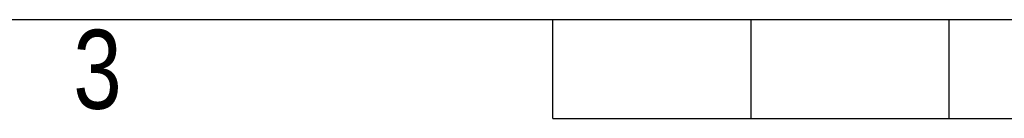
# Model space of a CAD drawing. Header units: millimetres. Extents: x 0 to 420, y 0 to 297.
# Tile 2 of 19: x 130 to 182, y 0 to 5. Entities that reach past the tile are written whole.
import ezdxf

# ---------------------------------------------------------------- set-up
doc = ezdxf.new("R2010")
doc.units = ezdxf.units.MM
doc.layers.add('CARTIGLIO', color=140, linetype='Continuous')
doc.styles.add('SLDTEXTSTYLE2', font='TXT', dxfattribs={"width": 0.821468})

msp = doc.modelspace()

# ---------------------------------------------------------------- linework, layer by layer
at = {"layer": 'CARTIGLIO', "linetype": 'Continuous'}
for p, q in [((5.1801, 5.171), (414.8274, 5.171)), ((158.2616, -0.0032), (158.2616, 5.171)), ((168.61, -0.0032), (168.61, 5.171)), ((178.9585, -0.0032), (178.9585, 5.171)), ((158.2616, -0.0032), (261.7459, -0.0032))]:
    msp.add_line(p, q, dxfattribs=at)

# ---------------------------------------------------------------- texts
at = {"layer": 'CARTIGLIO', "insert": (134.4919, 4.6371), "char_height": 4.1394, "attachment_point": 2, "style": 'SLDTEXTSTYLE2'}
msp.add_mtext('3', dxfattribs=at)

doc.saveas('drawing.dxf')
